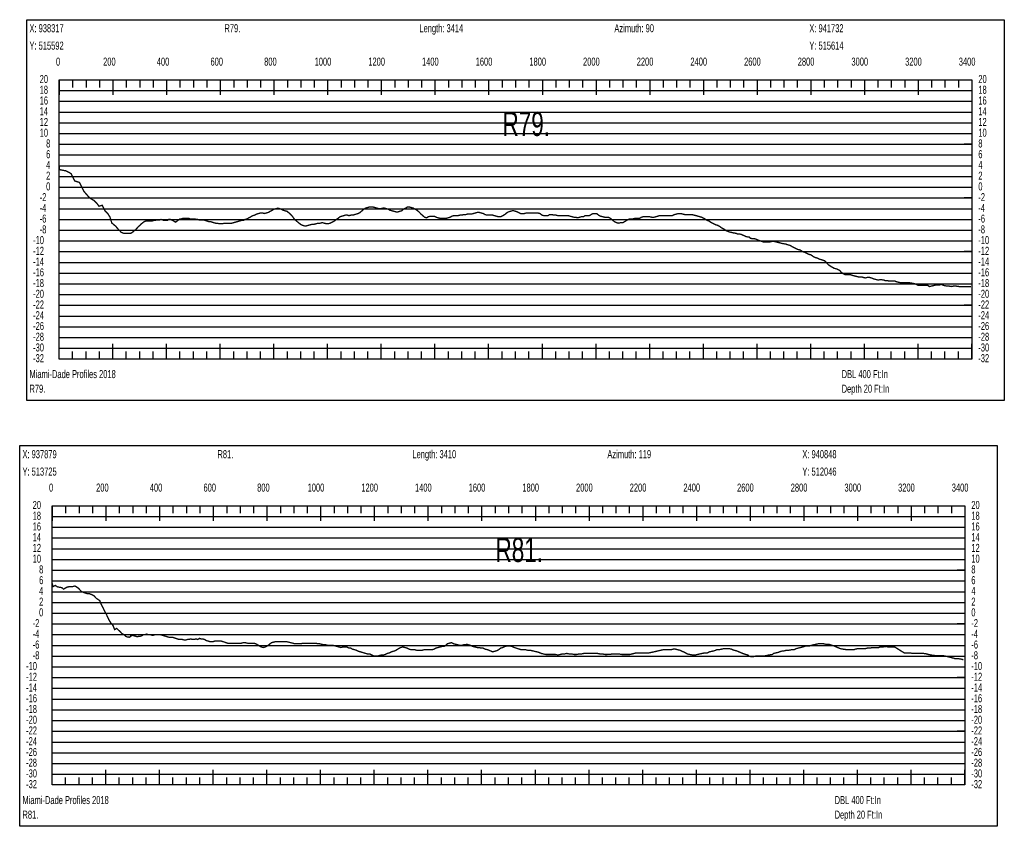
# Model space of a CAD drawing. Header units: inches. Extents: x 471865 to 538526, y 1054316 to 1102451.
# Tile 108 of 131: x 520415 to 524083, y 1080384 to 1083389. Entities that reach past the tile are written whole.
import ezdxf

# ---------------------------------------------------------------- set-up
doc = ezdxf.new("R2010")
doc.units = ezdxf.units.IN
doc.header["$MEASUREMENT"] = 0
for name, color, linetype in [('LABELS', 7, 'Continuous'), ('X_Gr1', 7, 'Continuous'), ('XSECTION', 7, 'Continuous')]:
    doc.layers.add(name, color=color, linetype=linetype)
doc.styles.get("Standard").update_dxf_attribs({"font": 'arial.ttf'})

msp = doc.modelspace()

# ---------------------------------------------------------------- linework, layer by layer
at = {"layer": 'X_Gr1', "color": 6, "linetype": 'Continuous', "lineweight": 18, "true_color": 0xff00ff, "transparency": 33554687, "const_width": 5}
for points in [[(520561.8, 1082847.2), (520561.8, 1082847.2), (520562, 1082830.8), (520587.7, 1082825.9), (520606.2, 1082815.8), (520619.8, 1082788.5), (520637.5, 1082782.9), (520654, 1082749.4), (520668.3, 1082732.9), (520677.7, 1082723.6), (520690.9, 1082716), (520700.9, 1082706.5), (520710.2, 1082694.2), (520722, 1082698), (520732.8, 1082676.8), (520742.3, 1082667.5), (520750.9, 1082654), (520757.6, 1082632.1), (520772.8, 1082619.2), (520777.7, 1082613.2), (520782.7, 1082607.2), (520787.7, 1082603.2), (520792.6, 1082597.2), (520797.6, 1082595.2), (520802.7, 1082593.2), (520807.7, 1082593.2), (520812.5, 1082593.2), (520817.4, 1082593.2), (520822.3, 1082593.2), (520827.2, 1082593.2), (520832, 1082595.2), (520836.8, 1082599.2), (520841.6, 1082603.2), (520846.8, 1082607.2), (520852.3, 1082613.2), (520857.4, 1082619.2), (520862.7, 1082623.2), (520868.2, 1082629.2), (520873.6, 1082633.2), (520879, 1082637.2), (520884.4, 1082639.2), (520890, 1082639.2), (520895.7, 1082639.2), (520901.5, 1082639.2), (520907.3, 1082639.2), (520913.1, 1082641.2), (520918.7, 1082641.2), (520924.3, 1082643.2), (520929.8, 1082643.2), (520935.6, 1082643.2), (520941.4, 1082645.2), (520947.2, 1082643.2), (520953, 1082641.2), (520958.8, 1082641.2), (520964.6, 1082641.2), (520969.9, 1082645.2), (520975.1, 1082645.2), (520980.3, 1082643.2), (520985.6, 1082641.2), (520990.9, 1082637.2), (520995.9, 1082635.2), (521000.9, 1082639.2), (521006.2, 1082643.2), (521011.5, 1082647.2), (521016.8, 1082647.2), (521022, 1082649.2), (521027.2, 1082649.2), (521032.7, 1082649.2), (521038.3, 1082649.2), (521044.1, 1082649.2), (521049.5, 1082647.2), (521054.7, 1082647.2), (521060.2, 1082647.2), (521066, 1082647.2), (521071.9, 1082645.2), (521077.6, 1082645.2), (521083.2, 1082643.2), (521088.8, 1082643.2), (521094.4, 1082643.2), (521100.4, 1082643.2), (521106.5, 1082641.2), (521112.5, 1082639.2), (521118.4, 1082637.2), (521124.6, 1082637.2), (521131, 1082635.2), (521137.3, 1082633.2), (521143.8, 1082631.2), (521150.6, 1082631.2), (521157.3, 1082629.2), (521164, 1082629.2), (521170.6, 1082629.2), (521177.3, 1082631.2), (521184.1, 1082631.2), (521190.9, 1082631.2), (521198, 1082631.2), (521205.2, 1082631.2), (521212.1, 1082633.2), (521219.1, 1082635.2), (521226.2, 1082637.2), (521233.2, 1082639.2), (521240.1, 1082641.2), (521247.1, 1082641.2), (521254.3, 1082645.2), (521261.5, 1082647.2), (521268.7, 1082651.2), (521275.9, 1082655.2), (521283.1, 1082659.2), (521290.3, 1082661.2), (521297.4, 1082665.2), (521304.8, 1082667.2), (521312.1, 1082669.2), (521319.4, 1082669.2), (521326.6, 1082667.2), (521333.6, 1082669.2), (521340.6, 1082671.2), (521347.7, 1082675.2), (521355, 1082679.2), (521362.4, 1082683.2), (521369.7, 1082685.2), (521376.6, 1082687.2), (521383.1, 1082685.2), (521389.6, 1082683.2), (521396.4, 1082679.2), (521403.6, 1082677.2), (521410.9, 1082675.2), (521418, 1082669.2), (521424.8, 1082663.2), (521431.7, 1082655.2), (521438.6, 1082645.2), (521445.9, 1082639.2), (521453.3, 1082633.2), (521460.7, 1082627.2), (521468.1, 1082623.2), (521475.3, 1082621.2), (521482.7, 1082621.2), (521490.1, 1082623.2), (521497.3, 1082625.2), (521504.5, 1082627.2), (521511.8, 1082627.2), (521519.3, 1082629.2), (521527, 1082631.2), (521534.5, 1082631.2), (521542, 1082633.2), (521549.4, 1082631.2), (521556.9, 1082629.2), (521564.2, 1082629.2), (521571.6, 1082631.2), (521579.2, 1082635.2), (521586.7, 1082639.2), (521594, 1082645.2), (521601, 1082649.2), (521607.9, 1082655.2), (521614.8, 1082657.2), (521621.7, 1082659.2), (521628.4, 1082661.2), (521634.9, 1082661.2), (521641.6, 1082659.2), (521648.5, 1082661.2), (521655.4, 1082661.2), (521662.4, 1082663.2), (521669.2, 1082665.2), (521676, 1082667.2), (521682.8, 1082671.2), (521689.7, 1082677.2), (521696.5, 1082683.2), (521703.1, 1082687.2), (521709.8, 1082689.2), (521716.8, 1082691.2), (521724, 1082691.2), (521731.4, 1082691.2), (521738.8, 1082689.2), (521746, 1082687.2), (521753, 1082685.2), (521760.2, 1082685.2), (521767.3, 1082687.2), (521774.1, 1082687.2), (521780.7, 1082685.2), (521787.5, 1082683.2), (521794.8, 1082679.2), (521802.3, 1082677.2), (521809.7, 1082675.2), (521816.6, 1082673.2), (521823.4, 1082673.2), (521830.2, 1082675.2), (521837.2, 1082677.2), (521844.4, 1082683.2), (521851.8, 1082687.2), (521859.4, 1082691.2), (521866.8, 1082691.2), (521874.1, 1082689.2), (521881.2, 1082687.2), (521888.1, 1082683.2), (521895.1, 1082679.2), (521902.2, 1082673.2), (521909.5, 1082665.2), (521916.6, 1082659.2), (521923.3, 1082653.2), (521930.1, 1082651.2), (521937.6, 1082655.2), (521945.4, 1082657.2), (521952.7, 1082657.2), (521959.5, 1082657.2), (521966.4, 1082653.2), (521973.6, 1082651.2), (521981.2, 1082649.2), (521988.6, 1082649.2), (521996, 1082649.2), (522003.3, 1082649.2), (522010.5, 1082651.2), (522017.5, 1082653.2), (522024.8, 1082657.2), (522032.3, 1082659.2), (522039.9, 1082659.2), (522047.5, 1082659.2), (522054.8, 1082661.2), (522061.9, 1082661.2), (522069.1, 1082663.2), (522076.4, 1082663.2), (522083.7, 1082665.2), (522091.1, 1082665.2), (522098.2, 1082665.2), (522105.3, 1082667.2), (522112.2, 1082669.2), (522119.2, 1082671.2), (522126.5, 1082671.2), (522133.7, 1082669.2), (522141.2, 1082667.2), (522148.6, 1082663.2), (522155.8, 1082661.2), (522162.8, 1082661.2), (522169.7, 1082661.2), (522176.7, 1082661.2), (522183.4, 1082659.2), (522190.6, 1082657.2), (522198.5, 1082655.2), (522206.5, 1082655.2), (522214.3, 1082659.2), (522221.7, 1082663.2), (522228.7, 1082669.2), (522235.4, 1082673.2), (522241.9, 1082675.2), (522248.7, 1082677.2), (522255.9, 1082677.2), (522263.8, 1082675.2), (522272.1, 1082671.2), (522280.2, 1082667.2), (522287.8, 1082667.2), (522295, 1082667.2), (522302.1, 1082669.2), (522309, 1082669.2), (522316.1, 1082669.2), (522323.2, 1082669.2), (522330.2, 1082669.2), (522337.4, 1082669.2), (522345, 1082669.2), (522352.7, 1082667.2), (522360.4, 1082661.2), (522367.8, 1082659.2), (522374.9, 1082659.2), (522382.1, 1082659.2), (522389.4, 1082663.2), (522397.2, 1082663.2), (522405.2, 1082661.2), (522412.9, 1082661.2), (522419.9, 1082659.2), (522426.8, 1082659.2), (522434.1, 1082659.2), (522441.9, 1082659.2), (522449.8, 1082659.2), (522457.7, 1082659.2), (522465.4, 1082657.2), (522472.9, 1082655.2), (522479.9, 1082653.2), (522486.6, 1082653.2), (522493.2, 1082651.2), (522500, 1082653.2), (522507.3, 1082655.2), (522514.4, 1082655.2), (522521.4, 1082659.2), (522528.8, 1082659.2), (522536.2, 1082659.2), (522543.7, 1082663.2), (522550.7, 1082667.2), (522557.3, 1082667.2), (522563.9, 1082667.2), (522571.2, 1082661.2), (522579.2, 1082657.2), (522587.3, 1082655.2), (522594.7, 1082653.2), (522601.4, 1082653.2), (522608.1, 1082653.2), (522615.3, 1082649.2), (522622.6, 1082643.2), (522629.9, 1082637.2), (522637.7, 1082633.2), (522645.8, 1082631.2), (522654.1, 1082633.2), (522662, 1082633.2), (522675.5, 1082641.2), (522682.1, 1082645.2), (522689.8, 1082647.2), (522698.6, 1082647.2), (522707.8, 1082649.2), (522716.5, 1082649.2), (522724.1, 1082649.2), (522730.7, 1082653.2), (522737.3, 1082655.2), (522744.6, 1082655.2), (522752.9, 1082655.2), (522761.5, 1082655.2), (522769.9, 1082653.2), (522777.6, 1082653.2), (522784.6, 1082655.2), (522791.5, 1082657.2), (522798.4, 1082659.2), (522805.7, 1082659.2), (522813.4, 1082659.2), (522821.4, 1082659.2), (522829.5, 1082659.2), (522837.6, 1082659.2), (522846, 1082659.2), (522854.2, 1082663.2), (522861.9, 1082665.2), (522869.3, 1082667.2), (522876.6, 1082667.2), (522884.4, 1082665.2), (522892.6, 1082663.2), (522901.2, 1082663.2), (522910.1, 1082663.2), (522918.9, 1082663.2), (522934.7, 1082659.2), (522941.8, 1082657.2), (522948.8, 1082655.2), (522955.9, 1082653.2), (522963.9, 1082649.2), (522972.8, 1082643.2), (522982.3, 1082639.2), (522991.8, 1082633.2), (523000.1, 1082629.2), (523007.8, 1082625.2), (523015, 1082623.2), (523022.5, 1082619.2), (523030.4, 1082613.2), (523038.6, 1082609.2), (523047.2, 1082603.2), (523055.9, 1082599.2), (523064.6, 1082597.2), (523073, 1082595.2), (523084.3, 1082593.2), (523087.9, 1082591.2), (523095.4, 1082591.2), (523103.6, 1082589.2), (523112.2, 1082585.2), (523120.4, 1082581.2), (523132.7, 1082579.2), (523136.7, 1082575.2), (523144.5, 1082573.2), (523151.9, 1082573.2), (523159.2, 1082571.2), (523167.6, 1082567.2), (523185.6, 1082561.2), (523193.5, 1082561.2), (523200.7, 1082561.2), (523208.6, 1082561.2), (523216.9, 1082563.2), (523225.5, 1082563.2), (523233.8, 1082561.2), (523241.6, 1082559.2), (523249.2, 1082557.2), (523257, 1082555.2), (523269.8, 1082553.2), (523274.2, 1082551.2), (523282.5, 1082549.2), (523290.2, 1082545.2), (523297.5, 1082541.2), (523305.4, 1082537.2), (523313.9, 1082533.2), (523322.5, 1082531.2), (523331, 1082525.2), (523338.7, 1082523.2), (523346.2, 1082519.2), (523354, 1082515.2), (523362.3, 1082513.2), (523370.9, 1082507.2), (523378.9, 1082503.2), (523386.4, 1082501.2), (523393.8, 1082497.2), (523401.2, 1082495.2), (523413.4, 1082491.2), (523417.8, 1082487.2), (523426.6, 1082477.2), (523434.8, 1082471.2), (523441.7, 1082467.2), (523448.8, 1082463.2), (523456.9, 1082461.2), (523470.1, 1082455.2), (523474.4, 1082449.2), (523482.5, 1082443.2), (523490.4, 1082439.2), (523498.2, 1082439.2), (523510.8, 1082439.2), (523515, 1082437.2), (523522.8, 1082435.2), (523530.8, 1082433.2), (523539.2, 1082431.2), (523552.4, 1082431.2), (523556.8, 1082429.2), (523565.1, 1082427.2), (523573.1, 1082429.2), (523581.1, 1082429.2), (523593.4, 1082425.2), (523597.5, 1082423.2), (523605.5, 1082421.2), (523613.6, 1082419.2), (523621.8, 1082421.2), (523634.2, 1082419.2), (523638.4, 1082417.2), (523646.7, 1082417.2), (523655.4, 1082415.2), (523663.7, 1082415.2), (523675.9, 1082415.2), (523680, 1082413.2), (523688.5, 1082411.2), (523697.5, 1082409.2), (523706.4, 1082409.2), (523718.2, 1082409.2), (523722, 1082409.2), (523729.5, 1082409.2), (523741.9, 1082407.2), (523750.4, 1082405.2), (523758.7, 1082401.2), (523762.5, 1082399.2), (523769.3, 1082399.2), (523798.3, 1082399.2), (523803.5, 1082395.2), (523813, 1082397.2), (523829.1, 1082401.2), (523842.6, 1082401.2), (523847.7, 1082403.2), (523857.7, 1082399.2), (523867, 1082397.2), (523874.9, 1082397.2), (523886.7, 1082395.2), (523895.6, 1082397.2), (523900.2, 1082397.2), (523914.3, 1082395.2), (523919, 1082395.2), (523932.6, 1082395.2), (523937.2, 1082395.2), (523946.2, 1082395.2), (523958.8, 1082395.2)], [(520535.7, 1081289.6), (520535.7, 1081289.6), (520538.4, 1081277), (520547.5, 1081281.6), (520555.4, 1081276.2), (520571.6, 1081273.5), (520577.7, 1081267.9), (520591.8, 1081275.8), (520598.8, 1081276.8), (520608.6, 1081276.5), (520620.6, 1081279.6), (520632.5, 1081272), (520644.6, 1081259), (520655.6, 1081254.4), (520665.8, 1081251.1), (520676.1, 1081250.4), (520690.3, 1081243.9), (520700.4, 1081233.3), (520712.5, 1081225.3), (520719.2, 1081209.2), (520725.3, 1081198.2), (520730.6, 1081186.9), (520737.5, 1081174), (520746.7, 1081154), (520753.9, 1081142.1), (520762.3, 1081132.3), (520768.3, 1081117.2), (520776.1, 1081121.6), (520781.9, 1081115.7), (520789.2, 1081109.3), (520794.5, 1081103.2), (520799.4, 1081100.5), (520806.2, 1081095.7), (520810.6, 1081091.4), (520817.2, 1081089.2), (520823.3, 1081088.8), (520827.6, 1081091.4), (520827.8, 1081095.1), (520832.6, 1081095.1), (520833.4, 1081095.5), (520837.4, 1081095), (520842.4, 1081093.6), (520846.7, 1081092.4), (520852.7, 1081090.4), (520858.6, 1081092.4), (520864.3, 1081092.4), (520870, 1081094.4), (520875.6, 1081098.4), (520881.5, 1081098.4), (520887.4, 1081100.4), (520893.7, 1081098.4), (520900.3, 1081098.4), (520907, 1081096.4), (520913.5, 1081096.4), (520919.7, 1081098.4), (520925.7, 1081098.4), (520931.9, 1081098.4), (520938.2, 1081098.4), (520944.8, 1081096.4), (520951.4, 1081094.4), (520958, 1081092.4), (520964.7, 1081090.4), (520971.3, 1081088.4), (520977.7, 1081088.4), (520984, 1081088.4), (520990, 1081086.4), (520996, 1081084.4), (521001.8, 1081082.4), (521008.1, 1081080.4), (521014.4, 1081080.4), (521020.9, 1081080.4), (521027.5, 1081078.4), (521033.7, 1081078.4), (521039.6, 1081080.4), (521045.4, 1081080.4), (521051.4, 1081082.4), (521057.8, 1081080.4), (521064.4, 1081080.4), (521071.2, 1081082.4), (521078.1, 1081080.4), (521084.5, 1081084.4), (521090.8, 1081082.4), (521096.9, 1081082.4), (521103.2, 1081080.4), (521109.8, 1081076.4), (521116.6, 1081074.4), (521123.5, 1081072.4), (521129.9, 1081072.4), (521135.8, 1081072.4), (521141.2, 1081074.4), (521146.6, 1081074.4), (521152.4, 1081074.4), (521158.5, 1081074.4), (521165.2, 1081074.4), (521171.9, 1081072.4), (521178.1, 1081070.4), (521183.7, 1081068.4), (521189, 1081066.4), (521194.8, 1081066.4), (521201.1, 1081066.4), (521207.6, 1081066.4), (521214.2, 1081066.4), (521220.7, 1081066.4), (521227.3, 1081066.4), (521233.6, 1081066.4), (521240.1, 1081066.4), (521247.2, 1081068.4), (521255, 1081068.4), (521263.5, 1081066.4), (521272, 1081066.4), (521280, 1081066.4), (521287.3, 1081066.4), (521294, 1081064.4), (521300.7, 1081060.4), (521307.5, 1081056.4), (521314.6, 1081052.4), (521322, 1081050.4), (521329.7, 1081052.4), (521337.5, 1081056.4), (521345.2, 1081062.4), (521352.7, 1081068.4), (521360.5, 1081070.4), (521368.1, 1081072.4), (521375.8, 1081072.4), (521383.5, 1081072.4), (521391.5, 1081072.4), (521399.6, 1081072.4), (521408, 1081072.4), (521416.4, 1081070.4), (521424.7, 1081068.4), (521432.5, 1081066.4), (521439.7, 1081064.4), (521446.8, 1081064.4), (521454.3, 1081064.4), (521462.1, 1081064.4), (521469.7, 1081066.4), (521477.4, 1081066.4), (521484.8, 1081066.4), (521491.9, 1081066.4), (521498.6, 1081066.4), (521505.1, 1081066.4), (521511.6, 1081066.4), (521518, 1081066.4), (521524.7, 1081064.4), (521531.9, 1081064.4), (521539.7, 1081062.4), (521547.8, 1081060.4), (521555.5, 1081060.4), (521562.6, 1081058.4), (521569, 1081058.4), (521575.3, 1081058.4), (521582.3, 1081058.4), (521589.9, 1081056.4), (521597.3, 1081054.4), (521604.3, 1081052.4), (521611.1, 1081050.4), (521618.4, 1081052.4), (521625.9, 1081052.4), (521633.5, 1081052.4), (521640.8, 1081048.4), (521647.5, 1081048.4), (521654.3, 1081044.4), (521661.3, 1081042.4), (521668.9, 1081040.4), (521676.5, 1081036.4), (521683.8, 1081034.4), (521690.5, 1081032.4), (521696.8, 1081030.4), (521703.5, 1081028.4), (521711, 1081026.4), (521719, 1081026.4), (521727.2, 1081022.4), (521734.8, 1081018.4), (521741.4, 1081018.4), (521747.7, 1081018.4), (521754.3, 1081020.4), (521761.6, 1081022.4), (521769.1, 1081022.4), (521776.7, 1081024.4), (521784.3, 1081028.4), (521791.9, 1081030.4), (521799.3, 1081034.4), (521806.5, 1081036.4), (521813.5, 1081038.4), (521820.1, 1081042.4), (521826.6, 1081046.4), (521833.6, 1081050.4), (521841.4, 1081052.4), (521849.9, 1081050.4), (521857.8, 1081048.4), (521865.1, 1081044.4), (521872, 1081042.4), (521878.8, 1081042.4), (521885.8, 1081042.4), (521892.7, 1081040.4), (521900.1, 1081040.4), (521907.6, 1081040.4), (521914.8, 1081040.4), (521921.7, 1081042.4), (521929.1, 1081042.4), (521936.9, 1081042.4), (521944.7, 1081042.4), (521951.9, 1081042.4), (521958.8, 1081044.4), (521965.7, 1081048.4), (521973.1, 1081050.4), (521980.9, 1081052.4), (521988.4, 1081054.4), (521995.6, 1081054.4), (522002.2, 1081058.4), (522008.4, 1081064.4), (522015.2, 1081066.4), (522023, 1081068.4), (522031.1, 1081064.4), (522039.2, 1081062.4), (522046.9, 1081060.4), (522054.4, 1081058.4), (522061.4, 1081058.4), (522068, 1081060.4), (522074.1, 1081060.4), (522080.2, 1081062.4), (522087, 1081060.4), (522094.7, 1081058.4), (522103, 1081054.4), (522111.1, 1081052.4), (522118.9, 1081050.4), (522125.9, 1081050.4), (522132.6, 1081048.4), (522139.9, 1081048.4), (522148.2, 1081044.4), (522157.5, 1081042.4), (522167.2, 1081038.4), (522176.4, 1081034.4), (522184.5, 1081036.4), (522191.8, 1081038.4), (522199.2, 1081042.4), (522206.8, 1081048.4), (522214.7, 1081050.4), (522223, 1081054.4), (522231.3, 1081056.4), (522239.8, 1081056.4), (522248.5, 1081054.4), (522257.6, 1081050.4), (522263.5, 1081048.5), (522269.4, 1081046.5), (522275.3, 1081044.6), (522281.1, 1081042.7), (522282.3, 1081042.4), (522289.9, 1081042.4), (522298.1, 1081042.4), (522306.7, 1081040.4), (522315.5, 1081040.4), (522324, 1081038.4), (522332.4, 1081036.4), (522340.8, 1081034.4), (522349.2, 1081032.4), (522357.7, 1081028.4), (522366, 1081026.4), (522374.3, 1081024.4), (522382.9, 1081024.4), (522391.9, 1081024.4), (522401.4, 1081024.4), (522410.8, 1081024.4), (522419.8, 1081022.4), (522428, 1081024.4), (522436, 1081026.4), (522444.3, 1081026.4), (522453.1, 1081028.4), (522462.2, 1081026.4), (522471.2, 1081026.4), (522480.3, 1081024.4), (522489.5, 1081024.4), (522498.7, 1081026.4), (522507.8, 1081026.4), (522516.3, 1081028.4), (522524.7, 1081028.4), (522533.1, 1081028.4), (522541.5, 1081028.4), (522549.9, 1081028.4), (522562.9, 1081028.4), (522567.5, 1081028.4), (522576.7, 1081026.4), (522586.1, 1081026.4), (522595.2, 1081024.4), (522603.6, 1081024.4), (522609.5, 1081024.9), (522615.4, 1081025.4), (522621.3, 1081025.9), (522627.1, 1081026.4), (522636.8, 1081026.4), (522647.2, 1081026.4), (522657.9, 1081024.4), (522668.5, 1081024.4), (522678.4, 1081024.4), (522687.6, 1081024.4), (522695.9, 1081026.4), (522704, 1081028.4), (522712.1, 1081030.4), (522720.8, 1081030.4), (522729.9, 1081030.4), (522739.5, 1081030.4), (522749.3, 1081030.4), (522759.2, 1081030.4), (522768.8, 1081032.4), (522778.2, 1081034.4), (522787, 1081036.4), (522795.4, 1081038.4), (522803.9, 1081040.4), (522812.9, 1081042.4), (522822.3, 1081042.4), (522832, 1081042.4), (522841.3, 1081042.4), (522849.8, 1081044.4), (522857.7, 1081044.4), (522865.6, 1081042.4), (522873.8, 1081040.4), (522882.5, 1081036.4), (522891.9, 1081032.4), (522901.9, 1081026.4), (522912.1, 1081024.4), (522921.9, 1081022.4), (522930.9, 1081022.4), (522939.5, 1081024.4), (522948.4, 1081026.4), (522957.7, 1081028.4), (522967, 1081030.4), (522976.2, 1081030.4), (522985, 1081034.4), (522993.8, 1081036.4), (523003, 1081038.4), (523012.2, 1081042.4), (523021.1, 1081042.4), (523029.8, 1081044.4), (523038.8, 1081046.4), (523047.7, 1081046.4), (523056.8, 1081046.4), (523066, 1081044.4), (523075.2, 1081040.4), (523084.5, 1081038.4), (523094, 1081034.4), (523103.5, 1081030.4), (523113.2, 1081026.4), (523127.2, 1081022.4), (523131.6, 1081018.4), (523139.7, 1081016.4), (523148, 1081016.4), (523156.9, 1081018.4), (523171.4, 1081018.4), (523176.5, 1081018.4), (523186.5, 1081018.4), (523196.2, 1081020.4), (523205.7, 1081022.4), (523219, 1081024.4), (523223.3, 1081028.4), (523232, 1081030.4), (523241, 1081032.4), (523250.7, 1081036.4), (523265.8, 1081038.4), (523271.1, 1081040.4), (523281.4, 1081040.4), (523291, 1081042.4), (523299.9, 1081042.4), (523308.1, 1081046.4), (523316.2, 1081048.4), (523322.1, 1081049.9), (523328, 1081051.5), (523333.9, 1081053.1), (523338.7, 1081054.4), (523343.7, 1081056.4), (523358.1, 1081056.4), (523362.8, 1081058.4), (523371.8, 1081060.4), (523380.9, 1081062.4), (523390.4, 1081064.4), (523404.7, 1081064.4), (523409.4, 1081064.4), (523418.3, 1081062.4), (523430.7, 1081062.4), (523434.9, 1081060.4), (523448, 1081056.4), (523452.6, 1081054.4), (523462, 1081050.4), (523471.6, 1081046.4), (523481.4, 1081044.4), (523496, 1081042.4), (523500.8, 1081042.4), (523510.1, 1081042.4), (523523.6, 1081042.4), (523528.3, 1081044.4), (523537.6, 1081046.4), (523547.1, 1081046.4), (523556.4, 1081046.4), (523565.3, 1081046.4), (523574.2, 1081048.4), (523583, 1081048.4), (523591.8, 1081050.4), (523600.9, 1081050.4), (523615, 1081050.4), (523619.9, 1081052.4), (523629.3, 1081052.4), (523643.7, 1081054.4), (523648.6, 1081052.4), (523662.3, 1081052.4), (523666.7, 1081052.4), (523674.7, 1081052.4), (523680.5, 1081048.7), (523686.4, 1081045.1), (523692.3, 1081041.4), (523698.1, 1081037.8), (523704, 1081034.1), (523709.9, 1081030.5), (523710.1, 1081030.4), (523719.5, 1081030.4), (523734, 1081030.4), (523739, 1081028.4), (523753.3, 1081028.4), (523757.8, 1081028.4), (523766.1, 1081028.4), (523774, 1081028.4), (523782, 1081028.4), (523795.2, 1081026.4), (523800.3, 1081024.4), (523810.2, 1081022.4), (523824.8, 1081020.4), (523829.2, 1081020.4), (523841.5, 1081020.4), (523845.7, 1081020.4), (523854.1, 1081020.4), (523863, 1081018.4), (523872.5, 1081016.4), (523887.1, 1081012.4), (523895.9, 1081010.4), (523899.9, 1081008.4), (523911.1, 1081008.4), (523914.6, 1081008.4), (523926.2, 1081006.4), (523930.3, 1081004.4)]]:
    msp.add_lwpolyline(points, dxfattribs=at)
at = {"layer": 'XSECTION', "color": 18, "linetype": 'Continuous', "true_color": 0x000000}
for points in [[(520440.6, 1083389.2), (524083, 1083389.2), (524083, 1081971.2), (520440.6, 1081971.2), (520440.6, 1083389.2)], [(520561.8, 1083165.2), (523961.8, 1083165.2), (523961.8, 1082125.2), (520561.8, 1082125.2), (520561.8, 1083165.2)], [(520561.8, 1083165.2), (520561.8, 1083108.8)], [(520561.8, 1083165.2), (520561.8, 1083108.8)], [(520561.8, 1083165.2), (520561.8, 1083137.2)], [(520561.8, 1083165.2), (520561.8, 1083137.2)], [(520611.8, 1083165.2), (520611.8, 1083137.2)], [(520661.8, 1083165.2), (520661.8, 1083137.2)], [(520711.8, 1083165.2), (520711.8, 1083137.2)], [(520761.8, 1083165.2), (520761.8, 1083108.8)], [(520761.8, 1083165.2), (520761.8, 1083137.2)], [(520811.8, 1083165.2), (520811.8, 1083137.2)], [(520861.8, 1083165.2), (520861.8, 1083137.2)], [(520911.8, 1083165.2), (520911.8, 1083137.2)], [(520961.8, 1083165.2), (520961.8, 1083108.8)], [(520961.8, 1083165.2), (520961.8, 1083137.2)], [(521011.8, 1083165.2), (521011.8, 1083137.2)], [(521061.8, 1083165.2), (521061.8, 1083137.2)], [(521111.8, 1083165.2), (521111.8, 1083137.2)], [(521161.8, 1083165.2), (521161.8, 1083108.8)], [(521161.8, 1083165.2), (521161.8, 1083137.2)], [(521211.8, 1083165.2), (521211.8, 1083137.2)], [(521261.8, 1083165.2), (521261.8, 1083137.2)], [(521311.8, 1083165.2), (521311.8, 1083137.2)], [(521361.8, 1083165.2), (521361.8, 1083108.8)], [(521361.8, 1083165.2), (521361.8, 1083137.2)], [(521411.8, 1083165.2), (521411.8, 1083137.2)], [(521461.8, 1083165.2), (521461.8, 1083137.2)], [(521511.8, 1083165.2), (521511.8, 1083137.2)], [(521561.8, 1083165.2), (521561.8, 1083108.8)], [(521561.8, 1083165.2), (521561.8, 1083137.2)], [(521611.8, 1083165.2), (521611.8, 1083137.2)], [(521661.8, 1083165.2), (521661.8, 1083137.2)], [(521711.8, 1083165.2), (521711.8, 1083137.2)], [(521761.8, 1083165.2), (521761.8, 1083108.8)], [(521761.8, 1083165.2), (521761.8, 1083137.2)], [(521811.8, 1083165.2), (521811.8, 1083137.2)], [(521861.8, 1083165.2), (521861.8, 1083137.2)], [(521911.8, 1083165.2), (521911.8, 1083137.2)], [(521961.8, 1083165.2), (521961.8, 1083108.8)], [(521961.8, 1083165.2), (521961.8, 1083137.2)], [(522011.8, 1083165.2), (522011.8, 1083137.2)], [(522061.8, 1083165.2), (522061.8, 1083137.2)], [(522111.8, 1083165.2), (522111.8, 1083137.2)], [(522161.8, 1083165.2), (522161.8, 1083108.8)], [(522161.8, 1083165.2), (522161.8, 1083137.2)], [(522211.8, 1083165.2), (522211.8, 1083137.2)], [(522261.8, 1083165.2), (522261.8, 1083137.2)], [(522311.8, 1083165.2), (522311.8, 1083137.2)], [(522361.8, 1083165.2), (522361.8, 1083108.8)], [(522361.8, 1083165.2), (522361.8, 1083137.2)], [(522411.8, 1083165.2), (522411.8, 1083137.2)], [(522461.8, 1083165.2), (522461.8, 1083137.2)], [(522511.8, 1083165.2), (522511.8, 1083137.2)], [(522561.8, 1083165.2), (522561.8, 1083108.8)], [(522561.8, 1083165.2), (522561.8, 1083137.2)], [(522611.8, 1083165.2), (522611.8, 1083137.2)], [(522661.8, 1083165.2), (522661.8, 1083137.2)], [(522711.8, 1083165.2), (522711.8, 1083137.2)], [(522761.8, 1083165.2), (522761.8, 1083108.8)], [(522761.8, 1083165.2), (522761.8, 1083137.2)], [(522811.8, 1083165.2), (522811.8, 1083137.2)], [(522861.8, 1083165.2), (522861.8, 1083137.2)], [(522911.8, 1083165.2), (522911.8, 1083137.2)], [(522961.8, 1083165.2), (522961.8, 1083108.8)], [(522961.8, 1083165.2), (522961.8, 1083137.2)], [(523011.8, 1083165.2), (523011.8, 1083137.2)], [(523061.8, 1083165.2), (523061.8, 1083137.2)], [(523111.8, 1083165.2), (523111.8, 1083137.2)], [(523161.8, 1083165.2), (523161.8, 1083108.8)], [(523161.8, 1083165.2), (523161.8, 1083137.2)], [(523211.8, 1083165.2), (523211.8, 1083137.2)], [(523261.8, 1083165.2), (523261.8, 1083137.2)], [(523311.8, 1083165.2), (523311.8, 1083137.2)], [(523361.8, 1083165.2), (523361.8, 1083108.8)], [(523361.8, 1083165.2), (523361.8, 1083137.2)], [(523411.8, 1083165.2), (523411.8, 1083137.2)], [(523461.8, 1083165.2), (523461.8, 1083137.2)], [(523511.8, 1083165.2), (523511.8, 1083137.2)], [(523561.8, 1083165.2), (523561.8, 1083108.8)], [(523561.8, 1083165.2), (523561.8, 1083137.2)], [(523611.8, 1083165.2), (523611.8, 1083137.2)], [(523661.8, 1083165.2), (523661.8, 1083137.2)], [(523711.8, 1083165.2), (523711.8, 1083137.2)], [(523761.8, 1083165.2), (523761.8, 1083108.8)], [(523761.8, 1083165.2), (523761.8, 1083137.2)], [(523811.8, 1083165.2), (523811.8, 1083137.2)], [(523861.8, 1083165.2), (523861.8, 1083137.2)], [(523911.8, 1083165.2), (523911.8, 1083137.2)], [(523961.8, 1083165.2), (523961.8, 1083108.8)], [(523961.8, 1083165.2), (523961.8, 1083137.2)], [(520561.8, 1082925.2), (520589.8, 1082925.2)], [(523961.8, 1082925.2), (523933.8, 1082925.2)], [(520561.8, 1082725.2), (520589.8, 1082725.2)], [(523961.8, 1082725.2), (523933.8, 1082725.2)], [(520561.8, 1082525.2), (520589.8, 1082525.2)], [(523961.8, 1082525.2), (523933.8, 1082525.2)], [(520561.8, 1082325.2), (520589.8, 1082325.2)], [(523961.8, 1082325.2), (523933.8, 1082325.2)], [(520561.8, 1082125.2), (520561.8, 1082181.6)], [(520561.8, 1082125.2), (520561.8, 1082181.6)], [(520561.8, 1082125.2), (520561.8, 1082153.2)], [(520561.8, 1082125.2), (520561.8, 1082153.2)], [(520611.8, 1082125.2), (520611.8, 1082153.2)], [(520661.8, 1082125.2), (520661.8, 1082153.2)], [(520711.8, 1082125.2), (520711.8, 1082153.2)], [(520761.8, 1082125.2), (520761.8, 1082181.6)], [(520761.8, 1082125.2), (520761.8, 1082153.2)], [(520811.8, 1082125.2), (520811.8, 1082153.2)], [(520861.8, 1082125.2), (520861.8, 1082153.2)], [(520911.8, 1082125.2), (520911.8, 1082153.2)], [(520961.8, 1082125.2), (520961.8, 1082181.6)], [(520961.8, 1082125.2), (520961.8, 1082153.2)], [(521011.8, 1082125.2), (521011.8, 1082153.2)], [(521061.8, 1082125.2), (521061.8, 1082153.2)], [(521111.8, 1082125.2), (521111.8, 1082153.2)], [(521161.8, 1082125.2), (521161.8, 1082181.6)], [(521161.8, 1082125.2), (521161.8, 1082153.2)], [(521211.8, 1082125.2), (521211.8, 1082153.2)], [(521261.8, 1082125.2), (521261.8, 1082153.2)], [(521311.8, 1082125.2), (521311.8, 1082153.2)], [(521361.8, 1082125.2), (521361.8, 1082181.6)], [(521361.8, 1082125.2), (521361.8, 1082153.2)], [(521411.8, 1082125.2), (521411.8, 1082153.2)], [(521461.8, 1082125.2), (521461.8, 1082153.2)], [(521511.8, 1082125.2), (521511.8, 1082153.2)], [(521561.8, 1082125.2), (521561.8, 1082181.6)], [(521561.8, 1082125.2), (521561.8, 1082153.2)], [(521611.8, 1082125.2), (521611.8, 1082153.2)], [(521661.8, 1082125.2), (521661.8, 1082153.2)], [(521711.8, 1082125.2), (521711.8, 1082153.2)], [(521761.8, 1082125.2), (521761.8, 1082181.6)], [(521761.8, 1082125.2), (521761.8, 1082153.2)], [(521811.8, 1082125.2), (521811.8, 1082153.2)], [(521861.8, 1082125.2), (521861.8, 1082153.2)], [(521911.8, 1082125.2), (521911.8, 1082153.2)], [(521961.8, 1082125.2), (521961.8, 1082181.6)], [(521961.8, 1082125.2), (521961.8, 1082153.2)], [(522011.8, 1082125.2), (522011.8, 1082153.2)], [(522061.8, 1082125.2), (522061.8, 1082153.2)], [(522111.8, 1082125.2), (522111.8, 1082153.2)], [(522161.8, 1082125.2), (522161.8, 1082181.6)], [(522161.8, 1082125.2), (522161.8, 1082153.2)], [(522211.8, 1082125.2), (522211.8, 1082153.2)], [(522261.8, 1082125.2), (522261.8, 1082153.2)], [(522311.8, 1082125.2), (522311.8, 1082153.2)], [(522361.8, 1082125.2), (522361.8, 1082181.6)], [(522361.8, 1082125.2), (522361.8, 1082153.2)], [(522411.8, 1082125.2), (522411.8, 1082153.2)], [(522461.8, 1082125.2), (522461.8, 1082153.2)], [(522511.8, 1082125.2), (522511.8, 1082153.2)], [(522561.8, 1082125.2), (522561.8, 1082181.6)], [(522561.8, 1082125.2), (522561.8, 1082153.2)], [(522611.8, 1082125.2), (522611.8, 1082153.2)], [(522661.8, 1082125.2), (522661.8, 1082153.2)], [(522711.8, 1082125.2), (522711.8, 1082153.2)], [(522761.8, 1082125.2), (522761.8, 1082181.6)], [(522761.8, 1082125.2), (522761.8, 1082153.2)], [(522811.8, 1082125.2), (522811.8, 1082153.2)], [(522861.8, 1082125.2), (522861.8, 1082153.2)], [(522911.8, 1082125.2), (522911.8, 1082153.2)], [(522961.8, 1082125.2), (522961.8, 1082181.6)], [(522961.8, 1082125.2), (522961.8, 1082153.2)], [(523011.8, 1082125.2), (523011.8, 1082153.2)], [(523061.8, 1082125.2), (523061.8, 1082153.2)], [(523111.8, 1082125.2), (523111.8, 1082153.2)], [(523161.8, 1082125.2), (523161.8, 1082181.6)], [(523161.8, 1082125.2), (523161.8, 1082153.2)], [(523211.8, 1082125.2), (523211.8, 1082153.2)], [(523261.8, 1082125.2), (523261.8, 1082153.2)], [(523311.8, 1082125.2), (523311.8, 1082153.2)], [(523361.8, 1082125.2), (523361.8, 1082181.6)], [(523361.8, 1082125.2), (523361.8, 1082153.2)], [(523411.8, 1082125.2), (523411.8, 1082153.2)], [(523461.8, 1082125.2), (523461.8, 1082153.2)], [(523511.8, 1082125.2), (523511.8, 1082153.2)], [(523561.8, 1082125.2), (523561.8, 1082181.6)], [(523561.8, 1082125.2), (523561.8, 1082153.2)], [(523611.8, 1082125.2), (523611.8, 1082153.2)], [(523661.8, 1082125.2), (523661.8, 1082153.2)], [(523711.8, 1082125.2), (523711.8, 1082153.2)], [(523761.8, 1082125.2), (523761.8, 1082181.6)], [(523761.8, 1082125.2), (523761.8, 1082153.2)], [(523811.8, 1082125.2), (523811.8, 1082153.2)], [(523861.8, 1082125.2), (523861.8, 1082153.2)], [(523911.8, 1082125.2), (523911.8, 1082153.2)], [(523961.8, 1082125.2), (523961.8, 1082181.6)], [(523961.8, 1082125.2), (523961.8, 1082153.2)], [(520414.5, 1081802.4), (524056.9, 1081802.4), (524056.9, 1080384.4), (520414.5, 1080384.4), (520414.5, 1081802.4)], [(520535.7, 1081578.4), (523935.7, 1081578.4), (523935.7, 1080538.4), (520535.7, 1080538.4), (520535.7, 1081578.4)], [(520535.7, 1081578.4), (520535.7, 1081522)], [(520535.7, 1081578.4), (520535.7, 1081522)], [(520535.7, 1081578.4), (520535.7, 1081550.4)], [(520535.7, 1081578.4), (520535.7, 1081550.4)], [(520585.7, 1081578.4), (520585.7, 1081550.4)], [(520635.7, 1081578.4), (520635.7, 1081550.4)], [(520685.7, 1081578.4), (520685.7, 1081550.4)], [(520735.7, 1081578.4), (520735.7, 1081522)], [(520735.7, 1081578.4), (520735.7, 1081550.4)], [(520785.7, 1081578.4), (520785.7, 1081550.4)], [(520835.7, 1081578.4), (520835.7, 1081550.4)], [(520885.7, 1081578.4), (520885.7, 1081550.4)], [(520935.7, 1081578.4), (520935.7, 1081522)], [(520935.7, 1081578.4), (520935.7, 1081550.4)], [(520985.7, 1081578.4), (520985.7, 1081550.4)], [(521035.7, 1081578.4), (521035.7, 1081550.4)], [(521085.7, 1081578.4), (521085.7, 1081550.4)], [(521135.7, 1081578.4), (521135.7, 1081522)], [(521135.7, 1081578.4), (521135.7, 1081550.4)], [(521185.7, 1081578.4), (521185.7, 1081550.4)], [(521235.7, 1081578.4), (521235.7, 1081550.4)], [(521285.7, 1081578.4), (521285.7, 1081550.4)], [(521335.7, 1081578.4), (521335.7, 1081522)], [(521335.7, 1081578.4), (521335.7, 1081550.4)], [(521385.7, 1081578.4), (521385.7, 1081550.4)], [(521435.7, 1081578.4), (521435.7, 1081550.4)], [(521485.7, 1081578.4), (521485.7, 1081550.4)], [(521535.7, 1081578.4), (521535.7, 1081522)], [(521535.7, 1081578.4), (521535.7, 1081550.4)], [(521585.7, 1081578.4), (521585.7, 1081550.4)], [(521635.7, 1081578.4), (521635.7, 1081550.4)], [(521685.7, 1081578.4), (521685.7, 1081550.4)], [(521735.7, 1081578.4), (521735.7, 1081522)], [(521735.7, 1081578.4), (521735.7, 1081550.4)], [(521785.7, 1081578.4), (521785.7, 1081550.4)], [(521835.7, 1081578.4), (521835.7, 1081550.4)], [(521885.7, 1081578.4), (521885.7, 1081550.4)], [(521935.7, 1081578.4), (521935.7, 1081522)], [(521935.7, 1081578.4), (521935.7, 1081550.4)], [(521985.7, 1081578.4), (521985.7, 1081550.4)], [(522035.7, 1081578.4), (522035.7, 1081550.4)], [(522085.7, 1081578.4), (522085.7, 1081550.4)], [(522135.7, 1081578.4), (522135.7, 1081522)], [(522135.7, 1081578.4), (522135.7, 1081550.4)], [(522185.7, 1081578.4), (522185.7, 1081550.4)], [(522235.7, 1081578.4), (522235.7, 1081550.4)], [(522285.7, 1081578.4), (522285.7, 1081550.4)], [(522335.7, 1081578.4), (522335.7, 1081522)], [(522335.7, 1081578.4), (522335.7, 1081550.4)], [(522385.7, 1081578.4), (522385.7, 1081550.4)], [(522435.7, 1081578.4), (522435.7, 1081550.4)], [(522485.7, 1081578.4), (522485.7, 1081550.4)], [(522535.7, 1081578.4), (522535.7, 1081522)], [(522535.7, 1081578.4), (522535.7, 1081550.4)], [(522585.7, 1081578.4), (522585.7, 1081550.4)], [(522635.7, 1081578.4), (522635.7, 1081550.4)], [(522685.7, 1081578.4), (522685.7, 1081550.4)], [(522735.7, 1081578.4), (522735.7, 1081522)], [(522735.7, 1081578.4), (522735.7, 1081550.4)], [(522785.7, 1081578.4), (522785.7, 1081550.4)], [(522835.7, 1081578.4), (522835.7, 1081550.4)], [(522885.7, 1081578.4), (522885.7, 1081550.4)], [(522935.7, 1081578.4), (522935.7, 1081522)], [(522935.7, 1081578.4), (522935.7, 1081550.4)], [(522985.7, 1081578.4), (522985.7, 1081550.4)], [(523035.7, 1081578.4), (523035.7, 1081550.4)], [(523085.7, 1081578.4), (523085.7, 1081550.4)], [(523135.7, 1081578.4), (523135.7, 1081522)], [(523135.7, 1081578.4), (523135.7, 1081550.4)], [(523185.7, 1081578.4), (523185.7, 1081550.4)], [(523235.7, 1081578.4), (523235.7, 1081550.4)], [(523285.7, 1081578.4), (523285.7, 1081550.4)], [(523335.7, 1081578.4), (523335.7, 1081522)], [(523335.7, 1081578.4), (523335.7, 1081550.4)], [(523385.7, 1081578.4), (523385.7, 1081550.4)], [(523435.7, 1081578.4), (523435.7, 1081550.4)], [(523485.7, 1081578.4), (523485.7, 1081550.4)], [(523535.7, 1081578.4), (523535.7, 1081522)], [(523535.7, 1081578.4), (523535.7, 1081550.4)], [(523585.7, 1081578.4), (523585.7, 1081550.4)], [(523635.7, 1081578.4), (523635.7, 1081550.4)], [(523685.7, 1081578.4), (523685.7, 1081550.4)], [(523735.7, 1081578.4), (523735.7, 1081522)], [(523735.7, 1081578.4), (523735.7, 1081550.4)], [(523785.7, 1081578.4), (523785.7, 1081550.4)], [(523835.7, 1081578.4), (523835.7, 1081550.4)], [(523885.7, 1081578.4), (523885.7, 1081550.4)], [(523935.7, 1081578.4), (523935.7, 1081522)], [(523935.7, 1081578.4), (523935.7, 1081550.4)], [(520535.7, 1081338.4), (520563.7, 1081338.4)], [(523935.7, 1081338.4), (523907.7, 1081338.4)], [(520535.7, 1081138.4), (520563.7, 1081138.4)], [(523935.7, 1081138.4), (523907.7, 1081138.4)], [(520535.7, 1080938.4), (520563.7, 1080938.4)], [(523935.7, 1080938.4), (523907.7, 1080938.4)], [(520535.7, 1080738.4), (520563.7, 1080738.4)], [(523935.7, 1080738.4), (523907.7, 1080738.4)], [(520535.7, 1080538.4), (520535.7, 1080594.8)], [(520535.7, 1080538.4), (520535.7, 1080594.8)], [(520735.7, 1080538.4), (520735.7, 1080594.8)], [(520935.7, 1080538.4), (520935.7, 1080594.8)], [(521135.7, 1080538.4), (521135.7, 1080594.8)], [(521335.7, 1080538.4), (521335.7, 1080594.8)], [(521535.7, 1080538.4), (521535.7, 1080594.8)], [(521735.7, 1080538.4), (521735.7, 1080594.8)], [(521935.7, 1080538.4), (521935.7, 1080594.8)], [(522135.7, 1080538.4), (522135.7, 1080594.8)], [(522335.7, 1080538.4), (522335.7, 1080594.8)], [(522535.7, 1080538.4), (522535.7, 1080594.8)], [(522735.7, 1080538.4), (522735.7, 1080594.8)], [(522935.7, 1080538.4), (522935.7, 1080594.8)], [(523135.7, 1080538.4), (523135.7, 1080594.8)], [(523335.7, 1080538.4), (523335.7, 1080594.8)], [(523535.7, 1080538.4), (523535.7, 1080594.8)], [(523735.7, 1080538.4), (523735.7, 1080594.8)], [(523935.7, 1080538.4), (523935.7, 1080594.8)], [(520535.7, 1080538.4), (520535.7, 1080566.4)], [(520535.7, 1080538.4), (520535.7, 1080566.4)], [(520585.7, 1080538.4), (520585.7, 1080566.4)], [(520635.7, 1080538.4), (520635.7, 1080566.4)], [(520685.7, 1080538.4), (520685.7, 1080566.4)], [(520735.7, 1080538.4), (520735.7, 1080566.4)], [(520785.7, 1080538.4), (520785.7, 1080566.4)], [(520835.7, 1080538.4), (520835.7, 1080566.4)], [(520885.7, 1080538.4), (520885.7, 1080566.4)], [(520935.7, 1080538.4), (520935.7, 1080566.4)], [(520985.7, 1080538.4), (520985.7, 1080566.4)], [(521035.7, 1080538.4), (521035.7, 1080566.4)], [(521085.7, 1080538.4), (521085.7, 1080566.4)], [(521135.7, 1080538.4), (521135.7, 1080566.4)], [(521185.7, 1080538.4), (521185.7, 1080566.4)], [(521235.7, 1080538.4), (521235.7, 1080566.4)], [(521285.7, 1080538.4), (521285.7, 1080566.4)], [(521335.7, 1080538.4), (521335.7, 1080566.4)], [(521385.7, 1080538.4), (521385.7, 1080566.4)], [(521435.7, 1080538.4), (521435.7, 1080566.4)], [(521485.7, 1080538.4), (521485.7, 1080566.4)], [(521535.7, 1080538.4), (521535.7, 1080566.4)], [(521585.7, 1080538.4), (521585.7, 1080566.4)], [(521635.7, 1080538.4), (521635.7, 1080566.4)], [(521685.7, 1080538.4), (521685.7, 1080566.4)], [(521735.7, 1080538.4), (521735.7, 1080566.4)], [(521785.7, 1080538.4), (521785.7, 1080566.4)], [(521835.7, 1080538.4), (521835.7, 1080566.4)], [(521885.7, 1080538.4), (521885.7, 1080566.4)], [(521935.7, 1080538.4), (521935.7, 1080566.4)], [(521985.7, 1080538.4), (521985.7, 1080566.4)], [(522035.7, 1080538.4), (522035.7, 1080566.4)], [(522085.7, 1080538.4), (522085.7, 1080566.4)], [(522135.7, 1080538.4), (522135.7, 1080566.4)], [(522185.7, 1080538.4), (522185.7, 1080566.4)], [(522235.7, 1080538.4), (522235.7, 1080566.4)], [(522285.7, 1080538.4), (522285.7, 1080566.4)], [(522335.7, 1080538.4), (522335.7, 1080566.4)], [(522385.7, 1080538.4), (522385.7, 1080566.4)], [(522435.7, 1080538.4), (522435.7, 1080566.4)], [(522485.7, 1080538.4), (522485.7, 1080566.4)], [(522535.7, 1080538.4), (522535.7, 1080566.4)], [(522585.7, 1080538.4), (522585.7, 1080566.4)], [(522635.7, 1080538.4), (522635.7, 1080566.4)], [(522685.7, 1080538.4), (522685.7, 1080566.4)], [(522735.7, 1080538.4), (522735.7, 1080566.4)], [(522785.7, 1080538.4), (522785.7, 1080566.4)], [(522835.7, 1080538.4), (522835.7, 1080566.4)], [(522885.7, 1080538.4), (522885.7, 1080566.4)], [(522935.7, 1080538.4), (522935.7, 1080566.4)], [(522985.7, 1080538.4), (522985.7, 1080566.4)], [(523035.7, 1080538.4), (523035.7, 1080566.4)], [(523085.7, 1080538.4), (523085.7, 1080566.4)], [(523135.7, 1080538.4), (523135.7, 1080566.4)], [(523185.7, 1080538.4), (523185.7, 1080566.4)], [(523235.7, 1080538.4), (523235.7, 1080566.4)], [(523285.7, 1080538.4), (523285.7, 1080566.4)], [(523335.7, 1080538.4), (523335.7, 1080566.4)], [(523385.7, 1080538.4), (523385.7, 1080566.4)], [(523435.7, 1080538.4), (523435.7, 1080566.4)], [(523485.7, 1080538.4), (523485.7, 1080566.4)], [(523535.7, 1080538.4), (523535.7, 1080566.4)], [(523585.7, 1080538.4), (523585.7, 1080566.4)], [(523635.7, 1080538.4), (523635.7, 1080566.4)], [(523685.7, 1080538.4), (523685.7, 1080566.4)], [(523735.7, 1080538.4), (523735.7, 1080566.4)], [(523785.7, 1080538.4), (523785.7, 1080566.4)], [(523835.7, 1080538.4), (523835.7, 1080566.4)], [(523885.7, 1080538.4), (523885.7, 1080566.4)], [(523935.7, 1080538.4), (523935.7, 1080566.4)]]:
    msp.add_lwpolyline(points, dxfattribs=at)
at = {"layer": 'XSECTION', "color": 18, "true_color": 0x000000}
for points in [[(520561.8, 1083125.2), (523961.8, 1083125.2)], [(520561.8, 1083085.2), (523961.8, 1083085.2)], [(520561.8, 1083045.2), (523961.8, 1083045.2)], [(520561.8, 1083005.2), (523961.8, 1083005.2)], [(520561.8, 1082965.2), (523961.8, 1082965.2)], [(520561.8, 1082925.2), (523961.8, 1082925.2)], [(520561.8, 1082885.2), (523961.8, 1082885.2)], [(520561.8, 1082845.2), (523961.8, 1082845.2)], [(520561.8, 1082805.2), (523961.8, 1082805.2)], [(520561.8, 1082765.2), (523961.8, 1082765.2)], [(520561.8, 1082725.2), (523961.8, 1082725.2)], [(520561.8, 1082685.2), (523961.8, 1082685.2)], [(520561.8, 1082645.2), (523961.8, 1082645.2)], [(520561.8, 1082605.2), (523961.8, 1082605.2)], [(520561.8, 1082565.2), (523961.8, 1082565.2)], [(520561.8, 1082525.2), (523961.8, 1082525.2)], [(520561.8, 1082485.2), (523961.8, 1082485.2)], [(520561.8, 1082445.2), (523961.8, 1082445.2)], [(520561.8, 1082405.2), (523961.8, 1082405.2)], [(520561.8, 1082365.2), (523961.8, 1082365.2)], [(520561.8, 1082325.2), (523961.8, 1082325.2)], [(520561.8, 1082285.2), (523961.8, 1082285.2)], [(520561.8, 1082245.2), (523961.8, 1082245.2)], [(520561.8, 1082205.2), (523961.8, 1082205.2)], [(520561.8, 1082165.2), (523961.8, 1082165.2)], [(520535.7, 1081538.4), (523935.7, 1081538.4)], [(520535.7, 1081498.4), (523935.7, 1081498.4)], [(520535.7, 1081458.4), (523935.7, 1081458.4)], [(520535.7, 1081418.4), (523935.7, 1081418.4)], [(520535.7, 1081378.4), (523935.7, 1081378.4)], [(520535.7, 1081338.4), (523935.7, 1081338.4)], [(520535.7, 1081298.4), (523935.7, 1081298.4)], [(520535.7, 1081258.4), (523935.7, 1081258.4)], [(520535.7, 1081218.4), (523935.7, 1081218.4)], [(520535.7, 1081178.4), (523935.7, 1081178.4)], [(520535.7, 1081138.4), (523935.7, 1081138.4)], [(520535.7, 1081098.4), (523935.7, 1081098.4)], [(520535.7, 1081058.4), (523935.7, 1081058.4)], [(520535.7, 1081018.4), (523935.7, 1081018.4)], [(520535.7, 1080978.4), (523935.7, 1080978.4)], [(520535.7, 1080938.4), (523935.7, 1080938.4)], [(520535.7, 1080898.4), (523935.7, 1080898.4)], [(520535.7, 1080858.4), (523935.7, 1080858.4)], [(520535.7, 1080818.4), (523935.7, 1080818.4)], [(520535.7, 1080778.4), (523935.7, 1080778.4)], [(520535.7, 1080738.4), (523935.7, 1080738.4)], [(520535.7, 1080698.4), (523935.7, 1080698.4)], [(520535.7, 1080658.4), (523935.7, 1080658.4)], [(520535.7, 1080618.4), (523935.7, 1080618.4)], [(520535.7, 1080578.4), (523935.7, 1080578.4)]]:
    msp.add_lwpolyline(points, dxfattribs=at)

# ---------------------------------------------------------------- texts
at = {"layer": 'LABELS', "color": 18, "true_color": 0x000000, "width": 0.666667}
for s, height, p in [('X: 938317', 30, (520451, 1083342.4)), ('R79.', 30, (521177.4, 1083342.4)), ('Length: 3414', 30, (521903.8, 1083342.4)), ('Azimuth: 90', 30, (522630.2, 1083342.4)), ('X: 941732', 30, (523356.6, 1083342.4)), ('Y: 515592', 30, (520451, 1083277.6)), ('Y: 515614', 30, (523356.6, 1083277.6)), ('0', 30, (520549.8, 1083218)), ('0', 30, (520549.8, 1083218)), ('200', 30, (520725.4, 1083218)), ('400', 30, (520925.4, 1083218)), ('600', 30, (521125.4, 1083218)), ('800', 30, (521325.4, 1083218)), ('1000', 30, (521513.4, 1083218)), ('1200', 30, (521713.4, 1083218)), ('1400', 30, (521913.4, 1083218)), ('1600', 30, (522113.4, 1083218)), ('1800', 30, (522313.4, 1083218)), ('2000', 30, (522513.4, 1083218)), ('2200', 30, (522713.4, 1083218)), ('2400', 30, (522913.4, 1083218)), ('2600', 30, (523113.4, 1083218)), ('2800', 30, (523313.4, 1083218)), ('3000', 30, (523513.4, 1083218)), ('3200', 30, (523713.4, 1083218)), ('3400', 30, (523913.4, 1083218)), ('20', 30, (520489, 1083153.2)), ('20', 30, (523986.2, 1083153.2)), ('18', 30, (520489, 1083113.2)), ('18', 30, (523986.2, 1083113.2)), ('16', 30, (520489, 1083073.2)), ('16', 30, (523986.2, 1083073.2)), ('14', 30, (520489, 1083033.2)), ('R79.', 90, (522213.4, 1082956)), ('14', 30, (523986.2, 1083033.2)), ('12', 30, (520489, 1082993.2)), ('12', 30, (523986.2, 1082993.2)), ('10', 30, (520489, 1082953.2)), ('10', 30, (523986.2, 1082953.2)), ('8', 30, (520513, 1082913.2)), ('8', 30, (523986.2, 1082913.2)), ('6', 30, (520513, 1082873.2)), ('6', 30, (523986.2, 1082873.2)), ('4', 30, (520513, 1082833.2)), ('4', 30, (523986.2, 1082833.2)), ('2', 30, (520513, 1082793.2)), ('2', 30, (523986.2, 1082793.2)), ('0', 30, (520513, 1082753.2)), ('0', 30, (523986.2, 1082753.2)), ('-2', 30, (520489, 1082713.2)), ('-2', 30, (523986.2, 1082713.2)), ('-4', 30, (520489, 1082673.2)), ('-4', 30, (523986.2, 1082673.2)), ('-6', 30, (520489, 1082633.2)), ('-6', 30, (523986.2, 1082633.2)), ('-8', 30, (520489, 1082593.2)), ('-8', 30, (523986.2, 1082593.2)), ('-10', 30, (520464.6, 1082553.2)), ('-10', 30, (523986.2, 1082553.2)), ('-12', 30, (520464.6, 1082513.2)), ('-12', 30, (523986.2, 1082513.2)), ('-14', 30, (520464.6, 1082473.2)), ('-14', 30, (523986.2, 1082473.2)), ('-16', 30, (520464.6, 1082433.2)), ('-16', 30, (523986.2, 1082433.2)), ('-18', 30, (520464.6, 1082393.2)), ('-18', 30, (523986.2, 1082393.2)), ('-20', 30, (520464.6, 1082353.2)), ('-20', 30, (523986.2, 1082353.2)), ('-22', 30, (520464.6, 1082313.2)), ('-22', 30, (523986.2, 1082313.2)), ('-24', 30, (520464.6, 1082273.2)), ('-24', 30, (523986.2, 1082273.2)), ('-26', 30, (520464.6, 1082233.2)), ('-26', 30, (523986.2, 1082233.2)), ('-28', 30, (520464.6, 1082193.2)), ('-28', 30, (523986.2, 1082193.2)), ('-30', 30, (520464.6, 1082153.2)), ('-30', 30, (523986.2, 1082153.2)), ('-32', 30, (520464.6, 1082113.2)), ('-32', 30, (523986.2, 1082113.2)), ('Miami-Dade Profiles 2018', 30, (520451, 1082054)), ('DBL 400 Ft:In', 30, (523477, 1082054)), ('R79.', 30, (520451, 1081999.6)), ('Depth 20 Ft:In', 30, (523477, 1081999.6)), ('X: 937879', 30, (520424.9, 1081755.6)), ('R81.', 30, (521151.3, 1081755.6)), ('Length: 3410', 30, (521877.7, 1081755.6)), ('Azimuth: 119', 30, (522604.1, 1081755.6)), ('X: 940848', 30, (523330.5, 1081755.6)), ('Y: 513725', 30, (520424.9, 1081690.8)), ('Y: 512046', 30, (523330.5, 1081690.8)), ('0', 30, (520523.7, 1081631.2)), ('0', 30, (520523.7, 1081631.2)), ('200', 30, (520699.3, 1081631.2)), ('400', 30, (520899.3, 1081631.2)), ('600', 30, (521099.3, 1081631.2)), ('800', 30, (521299.3, 1081631.2)), ('1000', 30, (521487.3, 1081631.2)), ('1200', 30, (521687.3, 1081631.2)), ('1400', 30, (521887.3, 1081631.2)), ('1600', 30, (522087.3, 1081631.2)), ('1800', 30, (522287.3, 1081631.2)), ('2000', 30, (522487.3, 1081631.2)), ('2200', 30, (522687.3, 1081631.2)), ('2400', 30, (522887.3, 1081631.2)), ('2600', 30, (523087.3, 1081631.2)), ('2800', 30, (523287.3, 1081631.2)), ('3000', 30, (523487.3, 1081631.2)), ('3200', 30, (523687.3, 1081631.2)), ('3400', 30, (523887.3, 1081631.2)), ('20', 30, (520462.9, 1081566.4)), ('20', 30, (523960.1, 1081566.4)), ('18', 30, (520462.9, 1081526.4)), ('18', 30, (523960.1, 1081526.4)), ('16', 30, (520462.9, 1081486.4)), ('16', 30, (523960.1, 1081486.4)), ('14', 30, (520462.9, 1081446.4)), ('R81.', 90, (522187.3, 1081369.2)), ('14', 30, (523960.1, 1081446.4)), ('12', 30, (520462.9, 1081406.4)), ('12', 30, (523960.1, 1081406.4)), ('10', 30, (520462.9, 1081366.4)), ('10', 30, (523960.1, 1081366.4)), ('8', 30, (520486.9, 1081326.4)), ('8', 30, (523960.1, 1081326.4)), ('6', 30, (520486.9, 1081286.4)), ('6', 30, (523960.1, 1081286.4)), ('4', 30, (520486.9, 1081246.4)), ('4', 30, (523960.1, 1081246.4)), ('2', 30, (520486.9, 1081206.4)), ('2', 30, (523960.1, 1081206.4)), ('0', 30, (520486.9, 1081166.4)), ('0', 30, (523960.1, 1081166.4)), ('-2', 30, (520462.9, 1081126.4)), ('-2', 30, (523960.1, 1081126.4)), ('-4', 30, (520462.9, 1081086.4)), ('-4', 30, (523960.1, 1081086.4)), ('-6', 30, (520462.9, 1081046.4)), ('-6', 30, (523960.1, 1081046.4)), ('-8', 30, (520462.9, 1081006.4)), ('-8', 30, (523960.1, 1081006.4)), ('-10', 30, (520438.5, 1080966.4)), ('-10', 30, (523960.1, 1080966.4)), ('-12', 30, (520438.5, 1080926.4)), ('-12', 30, (523960.1, 1080926.4)), ('-14', 30, (520438.5, 1080886.4)), ('-14', 30, (523960.1, 1080886.4)), ('-16', 30, (520438.5, 1080846.4)), ('-16', 30, (523960.1, 1080846.4)), ('-18', 30, (520438.5, 1080806.4)), ('-18', 30, (523960.1, 1080806.4)), ('-20', 30, (520438.5, 1080766.4)), ('-20', 30, (523960.1, 1080766.4)), ('-22', 30, (520438.5, 1080726.4)), ('-22', 30, (523960.1, 1080726.4)), ('-24', 30, (520438.5, 1080686.4)), ('-24', 30, (523960.1, 1080686.4)), ('-26', 30, (520438.5, 1080646.4)), ('-26', 30, (523960.1, 1080646.4)), ('-28', 30, (520438.5, 1080606.4)), ('-28', 30, (523960.1, 1080606.4)), ('-30', 30, (520438.5, 1080566.4)), ('-30', 30, (523960.1, 1080566.4)), ('-32', 30, (520438.5, 1080526.4)), ('-32', 30, (523960.1, 1080526.4)), ('Miami-Dade Profiles 2018', 30, (520424.9, 1080467.2)), ('DBL 400 Ft:In', 30, (523450.9, 1080467.2)), ('R81.', 30, (520424.9, 1080412.8)), ('Depth 20 Ft:In', 30, (523450.9, 1080412.8))]:
    msp.add_text(s, height=height, dxfattribs=at).set_placement(p)

doc.saveas('drawing.dxf')
